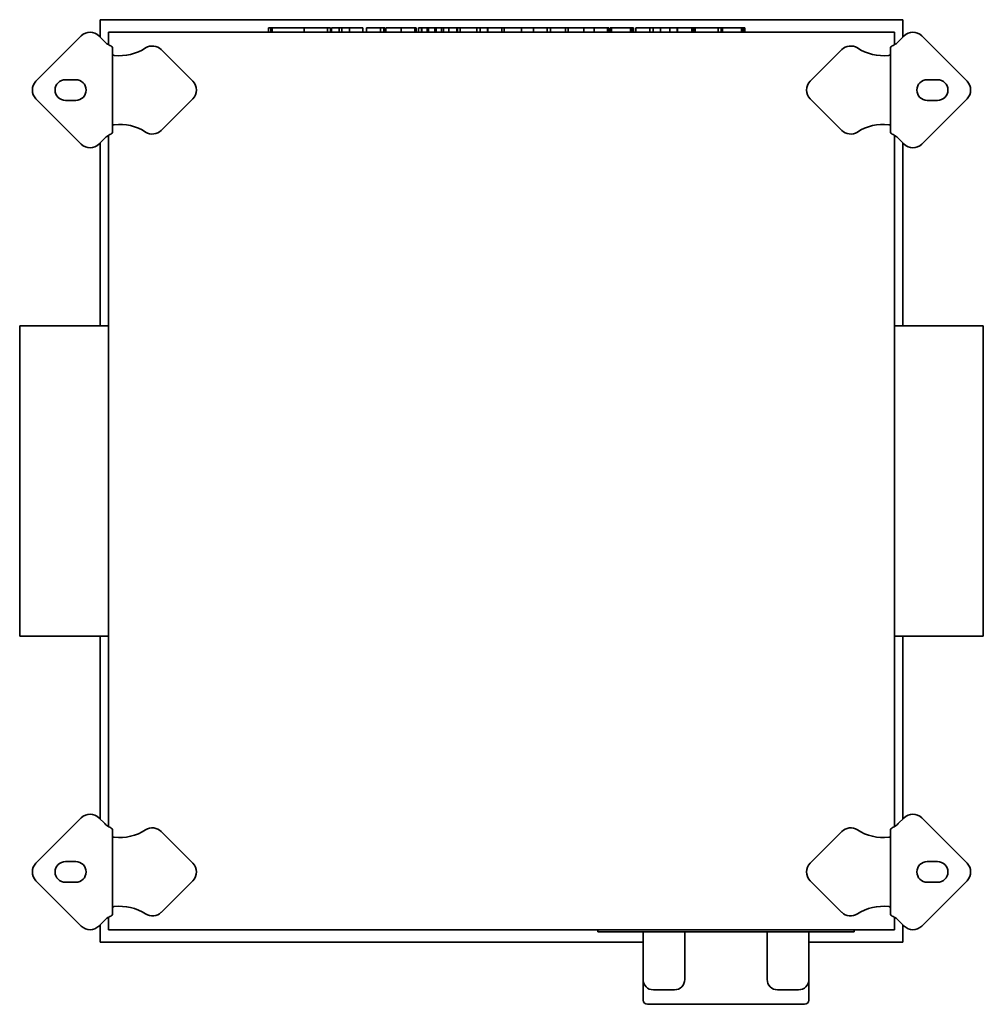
# Model space of a CAD drawing. Header units: millimetres. Extents: x 187 to 653, y 59 to 535.
import ezdxf

# ---------------------------------------------------------------- set-up
doc = ezdxf.new("R2010")
doc.units = ezdxf.units.MM
doc.header["$LTSCALE"] = 2
doc.layers.add('Krawędzie widoczne(ISO)', color=7, linetype='Continuous', lineweight=35, true_color=0x262659)

msp = doc.modelspace()

# ---------------------------------------------------------------- linework, layer by layer
at = {"layer": 'Krawędzie widoczne(ISO)'}
for p, q in [((614, 535), (226, 535)), ((226, 535), (226, 526.53)), ((614, 526.53), (614, 535)), ((610, 529), (230, 529)), ((230, 529), (230, 522.97)), ((307.43, 531), (308.56, 531)), ((307.43, 531), (307.43, 529)), ((308.56, 531), (309.21, 531)), ((308.56, 531), (308.56, 529)), ((309.21, 531), (324.13, 531)), ((309.21, 531), (309.21, 529)), ((324.13, 531), (324.66, 531)), ((324.66, 531), (329, 531)), ((324.66, 531), (324.66, 529)), ((329, 531), (335.87, 531)), ((335.87, 531), (336.67, 531)), ((335.87, 531), (335.87, 529)), ((336.67, 531), (337.29, 531)), ((337.29, 531), (337.29, 529)), ((337.78, 531), (341.55, 531)), ((337.78, 531), (337.78, 529)), ((341.55, 531), (342.83, 531)), ((341.55, 531), (341.55, 529)), ((342.83, 531), (346.52, 531)), ((342.83, 531), (342.83, 529)), ((346.52, 531), (348.48, 531)), ((346.52, 531), (346.52, 529)), ((348.48, 531), (353.05, 531)), ((353.05, 531), (353.05, 529)), ((354.77, 531), (356.88, 531)), ((354.77, 531), (354.77, 529)), ((356.88, 531), (361.52, 531)), ((361.52, 531), (363.09, 531)), ((361.52, 531), (361.52, 529)), ((363.09, 531), (363.59, 531)), ((363.09, 531), (363.09, 529)), ((363.59, 531), (363.59, 529)), ((364.08, 531), (366, 531)), ((364.08, 531), (364.08, 529)), ((366, 531), (369.93, 531)), ((369.93, 531), (371.57, 531)), ((371.57, 531), (373.54, 531)), ((371.57, 531), (371.57, 529)), ((373.54, 531), (378.07, 531)), ((378.07, 531), (378.71, 531)), ((378.07, 531), (378.07, 529)), ((378.71, 531), (378.71, 529)), ((379.92, 531), (381.31, 531)), ((379.92, 531), (379.92, 529)), ((381.31, 531), (381.52, 531)), ((381.31, 531), (381.31, 529)), ((381.52, 531), (381.52, 529)), ((381.52, 531), (384.03, 531)), ((384.03, 531), (384.03, 529)), ((384.03, 531), (384.67, 531)), ((384.67, 531), (384.67, 529)), ((384.67, 531), (387.81, 531)), ((387.81, 531), (387.81, 529)), ((387.81, 531), (388.43, 531)), ((388.43, 531), (391.02, 531)), ((388.43, 531), (388.43, 529)), ((391.02, 531), (392.02, 531)), ((391.02, 531), (391.02, 529)), ((392.02, 531), (392.02, 529)), ((392.02, 531), (394.51, 531)), ((394.51, 531), (398.38, 531)), ((394.51, 531), (394.51, 529)), ((398.38, 531), (398.71, 531)), ((398.38, 531), (398.38, 529)), ((398.71, 531), (399.13, 531)), ((398.71, 531), (398.71, 529)), ((399.13, 531), (400.01, 531)), ((400.01, 531), (404, 531)), ((400.01, 531), (400.01, 529)), ((404, 531), (406.96, 531)), ((406.96, 531), (408, 531)), ((408, 531), (409.72, 531)), ((408, 531), (408, 529)), ((409.72, 531), (410.02, 531)), ((409.72, 531), (409.72, 529)), ((410.02, 531), (411.54, 531)), ((411.54, 531), (412.5, 531)), ((412.5, 531), (413.19, 531)), ((413.19, 531), (413.47, 531)), ((413.19, 531), (413.19, 529)), ((413.47, 531), (413.47, 529)), ((413.47, 531), (420.23, 531)), ((420.23, 531), (421.34, 531)), ((420.23, 531), (420.23, 529)), ((421.34, 531), (426.24, 531)), ((421.34, 531), (421.34, 529)), ((426.24, 531), (428.24, 531)), ((428.24, 531), (429.63, 531)), ((429.63, 531), (431.31, 531)), ((429.63, 531), (429.63, 529)), ((431.31, 531), (435.24, 531)), ((435.24, 531), (435.41, 531)), ((435.41, 531), (442.02, 531)), ((435.41, 531), (435.41, 529)), ((442.02, 531), (443.66, 531)), ((442.02, 531), (442.02, 529)), ((443.66, 531), (446.91, 531)), ((443.66, 531), (443.66, 529)), ((446.91, 531), (449.93, 531)), ((449.93, 531), (451, 531)), ((451, 531), (451, 529)), ((451, 531), (452.15, 531)), ((452.15, 531), (453.02, 531)), ((452.15, 531), (452.15, 529)), ((453.02, 531), (456, 531)), ((456, 531), (458.98, 531)), ((458.98, 531), (459.85, 531)), ((459.85, 531), (463.14, 531)), ((459.85, 531), (459.85, 529)), ((463.14, 531), (464.77, 531)), ((464.77, 531), (464.77, 529)), ((464.77, 531), (466.75, 531)), ((466.75, 531), (471.27, 531)), ((471.27, 531), (471.91, 531)), ((471.27, 531), (471.27, 529)), ((471.91, 531), (471.91, 529)), ((472.58, 531), (473.12, 531)), ((472.58, 531), (472.58, 529)), ((473.12, 531), (474.15, 531)), ((473.12, 531), (473.12, 529)), ((474.15, 531), (475.39, 531)), ((475.39, 531), (477.5, 531)), ((477.5, 531), (482.3, 531)), ((482.3, 531), (482.65, 531)), ((482.3, 531), (482.3, 529)), ((482.65, 531), (483.19, 531)), ((482.65, 531), (482.65, 529)), ((483.19, 531), (483.84, 531)), ((483.19, 531), (483.19, 529)), ((483.84, 531), (483.84, 529)), ((484.93, 531), (484.93, 529)), ((484.93, 531), (487.04, 531)), ((487.04, 531), (491.68, 531)), ((491.68, 531), (493.25, 531)), ((491.68, 531), (491.68, 529)), ((493.25, 531), (493.28, 531)), ((493.25, 531), (493.25, 529)), ((493.28, 531), (496.89, 531)), ((493.28, 531), (493.28, 529)), ((496.89, 531), (501.45, 531)), ((496.89, 531), (496.89, 529)), ((501.45, 531), (501.75, 531)), ((501.45, 531), (501.45, 529)), ((501.75, 531), (503.27, 531)), ((503.27, 531), (504.23, 531)), ((504.23, 531), (504.92, 531)), ((504.92, 531), (504.92, 529)), ((505.13, 531), (507.24, 531)), ((505.13, 531), (505.13, 529)), ((507.24, 531), (511.99, 531)), ((511.99, 531), (512.58, 531)), ((511.99, 531), (511.99, 529)), ((512.58, 531), (512.58, 529)), ((512.58, 531), (513.53, 531)), ((513.53, 531), (513.53, 529)), ((513.59, 531), (513.59, 529)), ((513.59, 531), (517.94, 531)), ((517.94, 531), (524.8, 531)), ((524.8, 531), (524.8, 529)), ((524.8, 531), (525.6, 531)), ((525.6, 531), (526.22, 531)), ((526.22, 531), (526.22, 529)), ((526.32, 531), (526.86, 531)), ((526.32, 531), (526.32, 529)), ((526.86, 531), (527.89, 531)), ((526.86, 531), (526.86, 529)), ((527.89, 531), (529.13, 531)), ((529.13, 531), (531.24, 531)), ((531.24, 531), (536.04, 531)), ((536.04, 531), (536.39, 531)), ((536.04, 531), (536.04, 529)), ((536.39, 531), (536.93, 531)), ((536.39, 531), (536.39, 529)), ((536.93, 531), (537.58, 531)), ((536.93, 531), (536.93, 529)), ((537.58, 531), (537.58, 529)), ((610, 522.97), (610, 529)), ((194.96, 505.24), (216.88, 527.16)), ((225.37, 527.16), (228.2, 524.33)), ((611.8, 524.33), (614.63, 527.16)), ((623.12, 527.16), (645.04, 505.24)), ((232, 521.37), (232, 480.63)), ((255.48, 520.54), (270.78, 505.24)), ((569.22, 505.24), (584.52, 520.54)), ((608, 480.63), (608, 521.37)), ((209.21, 506), (214.21, 506)), ((625.79, 506), (630.79, 506)), ((216.88, 474.84), (194.96, 496.76)), ((214.21, 496), (209.21, 496)), ((270.78, 496.76), (255.48, 481.46)), ((584.52, 481.46), (569.22, 496.76)), ((645.04, 496.76), (623.12, 474.84)), ((630.79, 496), (625.79, 496)), ((228.2, 477.67), (225.37, 474.84)), ((230, 479.03), (230, 144.97)), ((610, 144.97), (610, 479.03)), ((614.63, 474.84), (611.8, 477.67)), ((226, 475.47), (226, 387)), ((614, 387), (614, 475.47)), ((187.1, 387), (187.1, 237)), ((187.1, 387), (230, 387)), ((610, 387), (652.9, 387)), ((652.9, 237), (652.9, 387)), ((187.1, 237), (230, 237)), ((226, 237), (226, 148.53)), ((610, 237), (652.9, 237)), ((614, 148.53), (614, 237)), ((194.96, 127.24), (216.88, 149.16)), ((225.37, 149.16), (228.2, 146.33)), ((611.8, 146.33), (614.63, 149.16)), ((623.12, 149.16), (645.04, 127.24)), ((232, 143.37), (232, 102.63)), ((608, 102.63), (608, 143.37)), ((255.48, 142.54), (270.78, 127.24)), ((569.22, 127.24), (584.52, 142.54)), ((209.21, 128), (214.21, 128)), ((625.79, 128), (630.79, 128)), ((216.88, 96.84), (194.96, 118.76)), ((214.21, 118), (209.21, 118)), ((270.78, 118.76), (255.48, 103.46)), ((584.52, 103.46), (569.22, 118.76)), ((645.04, 118.76), (623.12, 96.84)), ((630.79, 118), (625.79, 118)), ((230, 101.03), (230, 95)), ((610, 95), (610, 101.03)), ((228.2, 99.67), (225.37, 96.84)), ((226, 97.47), (226, 89)), ((614.63, 96.84), (611.8, 99.67)), ((614, 89), (614, 97.47)), ((230, 95), (610, 95)), ((466.5, 95), (466.5, 94)), ((470.5, 94), (466.5, 94)), ((470.5, 94), (586.5, 94)), ((488.4, 94), (488.4, 71)), ((508.6, 94), (508.6, 71)), ((548.4, 94), (548.4, 71)), ((568.6, 94), (568.6, 71)), ((590.5, 94), (586.5, 94)), ((590.5, 94), (590.5, 95)), ((226, 89), (488.4, 89)), ((568.6, 89), (614, 89)), ((488.5, 70.01), (488.5, 61)), ((568.5, 70.01), (568.5, 61)), ((503.6, 66), (493.4, 66)), ((563.6, 66), (553.4, 66)), ((566.5, 59), (490.5, 59))]:
    msp.add_line(p, q, dxfattribs=at)
for centre, radius, start, end in [((221.13, 522.92), 6, 45, 135), ((618.87, 522.92), 6, 45, 135), ((244.46, 540.6), 23, 225, 228.4323), ((595.54, 540.6), 23, 311.5677, 315), ((235.42, 540.6), 23, 263.4549, 303.0595), ((251.24, 516.29), 6, 45, 123.0595), ((588.76, 516.29), 6, 56.9405, 135), ((604.58, 540.6), 23, 236.9405, 276.5451), ((199.21, 501), 6, 135, 225), ((209.21, 501), 5, 90, 270), ((214.21, 501), 5, 270, 90), ((266.53, 501), 6, 315, 45), ((573.47, 501), 6, 135, 225), ((625.79, 501), 5, 90, 270), ((630.79, 501), 5, 270, 90), ((640.79, 501), 6, 315, 45), ((235.42, 461.4), 23, 56.9405, 96.5451), ((251.24, 485.71), 6, 236.9405, 315), ((588.76, 485.71), 6, 225, 303.0595), ((604.58, 461.4), 23, 83.4549, 123.0595), ((244.46, 461.4), 23, 131.5677, 135), ((595.54, 461.4), 23, 45, 48.4323), ((221.13, 479.08), 6, 225, 315), ((618.87, 479.08), 6, 225, 315), ((221.13, 144.92), 6, 45, 135), ((618.87, 144.92), 6, 45, 135), ((244.46, 162.6), 23, 225, 228.4323), ((235.42, 162.6), 23, 263.4549, 303.0595), ((251.24, 138.29), 6, 45, 123.0595), ((588.76, 138.29), 6, 56.9405, 135), ((604.58, 162.6), 23, 236.9405, 276.5451), ((595.54, 162.6), 23, 311.5677, 315), ((199.21, 123), 6, 135, 225), ((209.21, 123), 5, 90, 270), ((214.21, 123), 5, 270, 90), ((266.53, 123), 6, 315, 45), ((573.47, 123), 6, 135, 225), ((625.79, 123), 5, 90, 270), ((630.79, 123), 5, 270, 90), ((640.79, 123), 6, 315, 45), ((235.42, 83.4), 23, 56.9405, 96.5451), ((604.58, 83.4), 23, 83.4549, 123.0595), ((244.46, 83.4), 23, 131.5677, 135), ((251.24, 107.71), 6, 236.9405, 315), ((588.76, 107.71), 6, 225, 303.0595), ((595.54, 83.4), 23, 45, 48.4323), ((221.13, 101.08), 6, 225, 315), ((618.87, 101.08), 6, 225, 315), ((493.4, 71), 5, 180, 270), ((503.6, 71), 5, 270, 0), ((553.4, 71), 5, 180, 270), ((563.6, 71), 5, 270, 0), ((490.5, 61), 2, 180, 270), ((566.5, 61), 2, 270, 0)]:
    msp.add_arc(centre, radius, start, end, dxfattribs=at)
for points, knots in [([(232, 521.37), (232, 521.52), (231.92, 521.67), (231.64, 521.99), (231.42, 522.15), (230.9, 522.48), (230.59, 522.66), (230.09, 522.93), (229.91, 523.02), (229.56, 523.2), (229.38, 523.29), (229.2, 523.39)], [0, 0, 0, 0, 0.1211213, 0.1211213, 0.2427051, 0.2427051, 0.3638749, 0.3638749, 0.4245444, 0.4245444, 0.4853945, 0.4853945, 0.4853945, 0.4853945]), ([(610.8, 523.39), (610.44, 523.2), (610.08, 523.02), (609.41, 522.66), (609.1, 522.49), (608.58, 522.15), (608.37, 521.99), (608.08, 521.67), (608, 521.52), (608, 521.37)], [0, 0, 0, 0, 0.1219861, 0.1219861, 0.243369, 0.243369, 0.3653617, 0.3653617, 0.48689, 0.48689, 0.48689, 0.48689]), ([(232.8, 517.75), (232.79, 517.75), (232.77, 517.75), (232.76, 517.76), (232.74, 517.76), (232.73, 517.77), (232.71, 517.77), (232.7, 517.77), (232.68, 517.78), (232.67, 517.78), (232.66, 517.79), (232.64, 517.79), (232.63, 517.79), (232.61, 517.8), (232.6, 517.8), (232.58, 517.81), (232.57, 517.81), (232.56, 517.81), (232.54, 517.82), (232.53, 517.82), (232.52, 517.83), (232.5, 517.83), (232.5, 517.83), (232.49, 517.83), (232.49, 517.83), (232.48, 517.84), (232.47, 517.84), (232.46, 517.84), (232.45, 517.85), (232.44, 517.85), (232.42, 517.86), (232.41, 517.86), (232.4, 517.87), (232.39, 517.87), (232.37, 517.88), (232.36, 517.88), (232.35, 517.89), (232.34, 517.89), (232.32, 517.9), (232.31, 517.9), (232.3, 517.91), (232.29, 517.91), (232.28, 517.92), (232.27, 517.92), (232.26, 517.93), (232.25, 517.93), (232.24, 517.93), (232.23, 517.94), (232.23, 517.94), (232.22, 517.94), (232.22, 517.95), (232.22, 517.95), (232.21, 517.95), (232.2, 517.96), (232.19, 517.96), (232.18, 517.97), (232.17, 517.97), (232.16, 517.98), (232.15, 517.99), (232.14, 517.99), (232.14, 518), (232.13, 518), (232.12, 518.01), (232.11, 518.01), (232.11, 518.02), (232.1, 518.03), (232.09, 518.03), (232.09, 518.04), (232.08, 518.04), (232.07, 518.05), (232.07, 518.06), (232.06, 518.06), (232.06, 518.07), (232.05, 518.07), (232.05, 518.08), (232.04, 518.09), (232.04, 518.09), (232.03, 518.1), (232.03, 518.11), (232.02, 518.11), (232.02, 518.12), (232.02, 518.13), (232.02, 518.13), (232.01, 518.14), (232.01, 518.15), (232.01, 518.15), (232.01, 518.16), (232, 518.17), (232, 518.17), (232, 518.18), (232, 518.19), (232, 518.19), (232, 518.2), (232, 518.21)], [0, 0, 0, 0, 0.0045101, 0.0045101, 0.0045101, 0.0090347, 0.0090347, 0.0090347, 0.0135712, 0.0135712, 0.0135712, 0.0181164, 0.0181164, 0.0181164, 0.0226675, 0.0226675, 0.0226675, 0.0272215, 0.0272215, 0.0272215, 0.0317752, 0.0317752, 0.0317752, 0.0329356, 0.0329356, 0.0329356, 0.0363326, 0.0363326, 0.0363326, 0.0409077, 0.0409077, 0.0409077, 0.0454982, 0.0454982, 0.0454982, 0.0501006, 0.0501006, 0.0501006, 0.0547115, 0.0547115, 0.0547115, 0.0593273, 0.0593273, 0.0593273, 0.0639446, 0.0639446, 0.0639446, 0.0669649, 0.0669649, 0.0669649, 0.0685613, 0.0685613, 0.0685613, 0.0731932, 0.0731932, 0.0731932, 0.0778428, 0.0778428, 0.0778428, 0.0825066, 0.0825066, 0.0825066, 0.0871814, 0.0871814, 0.0871814, 0.0918634, 0.0918634, 0.0918634, 0.0965493, 0.0965493, 0.0965493, 0.100365, 0.100365, 0.100365, 0.105938, 0.105938, 0.105938, 0.1106614, 0.1106614, 0.1106614, 0.115401, 0.115401, 0.115401, 0.1201519, 0.1201519, 0.1201519, 0.1249091, 0.1249091, 0.1249091, 0.1296672, 0.1296672, 0.1296672, 0.1344212, 0.1344212, 0.1344212, 0.1344212]), ([(608, 518.21), (608, 518.2), (608, 518.19), (608, 518.19), (608, 518.18), (608, 518.17), (608, 518.17), (607.99, 518.16), (607.99, 518.15), (607.99, 518.15), (607.99, 518.14), (607.98, 518.13), (607.98, 518.13), (607.98, 518.12), (607.98, 518.11), (607.97, 518.11), (607.97, 518.1), (607.96, 518.09), (607.96, 518.09), (607.95, 518.08), (607.95, 518.07), (607.94, 518.07), (607.94, 518.06), (607.93, 518.06), (607.93, 518.05), (607.92, 518.04), (607.91, 518.04), (607.91, 518.03), (607.9, 518.03), (607.89, 518.02), (607.89, 518.01), (607.88, 518.01), (607.87, 518), (607.86, 518), (607.86, 517.99), (607.85, 517.99), (607.84, 517.98), (607.83, 517.97), (607.82, 517.97), (607.81, 517.96), (607.8, 517.96), (607.79, 517.95), (607.78, 517.95), (607.77, 517.94), (607.76, 517.94), (607.75, 517.93), (607.74, 517.93), (607.74, 517.92), (607.73, 517.92), (607.73, 517.92), (607.72, 517.92), (607.72, 517.92), (607.71, 517.91), (607.7, 517.91), (607.69, 517.9), (607.68, 517.9), (607.66, 517.89), (607.65, 517.89), (607.64, 517.88), (607.63, 517.88), (607.61, 517.87), (607.6, 517.87), (607.59, 517.86), (607.58, 517.86), (607.56, 517.85), (607.55, 517.85), (607.54, 517.84), (607.52, 517.84), (607.51, 517.84), (607.5, 517.83), (607.49, 517.83), (607.49, 517.83), (607.48, 517.83), (607.47, 517.82), (607.47, 517.82), (607.46, 517.82), (607.44, 517.81), (607.43, 517.81), (607.42, 517.81), (607.4, 517.8), (607.39, 517.8), (607.37, 517.79), (607.36, 517.79), (607.34, 517.79), (607.33, 517.78), (607.32, 517.78), (607.3, 517.77), (607.29, 517.77), (607.27, 517.77), (607.26, 517.76), (607.24, 517.76), (607.23, 517.75), (607.21, 517.75), (607.2, 517.75)], [0, 0, 0, 0, 0.0047728, 0.0047728, 0.0047728, 0.0095512, 0.0095512, 0.0095512, 0.0143301, 0.0143301, 0.0143301, 0.0191047, 0.0191047, 0.0191047, 0.0238701, 0.0238701, 0.0238701, 0.0286216, 0.0286216, 0.0286216, 0.0333544, 0.0333544, 0.0333544, 0.0382298, 0.0382298, 0.0382298, 0.0427614, 0.0427614, 0.0427614, 0.0474593, 0.0474593, 0.0474593, 0.0521542, 0.0521542, 0.0521542, 0.0568425, 0.0568425, 0.0568425, 0.0615206, 0.0615206, 0.0615206, 0.0661851, 0.0661851, 0.0661851, 0.0708326, 0.0708326, 0.0708326, 0.0744107, 0.0744107, 0.0744107, 0.0754605, 0.0754605, 0.0754605, 0.080083, 0.080083, 0.080083, 0.0847043, 0.0847043, 0.0847043, 0.0893209, 0.0893209, 0.0893209, 0.0939292, 0.0939292, 0.0939292, 0.0985257, 0.0985257, 0.0985257, 0.1031072, 0.1031072, 0.1031072, 0.1049061, 0.1049061, 0.1049061, 0.1076745, 0.1076745, 0.1076745, 0.112241, 0.112241, 0.112241, 0.1168056, 0.1168056, 0.1168056, 0.1213652, 0.1213652, 0.1213652, 0.125917, 0.125917, 0.125917, 0.1304582, 0.1304582, 0.1304582, 0.1349859, 0.1349859, 0.1349859, 0.1349859]), ([(232, 483.79), (232, 483.8), (232, 483.81), (232, 483.81), (232, 483.82), (232, 483.83), (232, 483.83), (232.01, 483.84), (232.01, 483.85), (232.01, 483.85), (232.01, 483.86), (232.02, 483.87), (232.02, 483.87), (232.02, 483.88), (232.02, 483.89), (232.03, 483.89), (232.03, 483.9), (232.04, 483.91), (232.04, 483.91), (232.05, 483.92), (232.05, 483.93), (232.06, 483.93), (232.06, 483.94), (232.07, 483.94), (232.07, 483.95), (232.08, 483.96), (232.09, 483.96), (232.09, 483.97), (232.1, 483.97), (232.11, 483.98), (232.11, 483.99), (232.12, 483.99), (232.13, 484), (232.14, 484), (232.14, 484.01), (232.15, 484.01), (232.16, 484.02), (232.17, 484.03), (232.18, 484.03), (232.19, 484.04), (232.2, 484.04), (232.21, 484.05), (232.22, 484.05), (232.23, 484.06), (232.24, 484.06), (232.25, 484.07), (232.26, 484.07), (232.26, 484.08), (232.27, 484.08), (232.27, 484.08), (232.28, 484.08), (232.28, 484.08), (232.29, 484.09), (232.3, 484.09), (232.31, 484.1), (232.32, 484.1), (232.34, 484.11), (232.35, 484.11), (232.36, 484.12), (232.37, 484.12), (232.39, 484.13), (232.4, 484.13), (232.41, 484.14), (232.42, 484.14), (232.44, 484.15), (232.45, 484.15), (232.46, 484.16), (232.48, 484.16), (232.49, 484.16), (232.5, 484.17), (232.51, 484.17), (232.51, 484.17), (232.52, 484.17), (232.53, 484.18), (232.53, 484.18), (232.54, 484.18), (232.56, 484.19), (232.57, 484.19), (232.58, 484.19), (232.6, 484.2), (232.61, 484.2), (232.63, 484.21), (232.64, 484.21), (232.66, 484.21), (232.67, 484.22), (232.68, 484.22), (232.7, 484.23), (232.71, 484.23), (232.73, 484.23), (232.74, 484.24), (232.76, 484.24), (232.77, 484.25), (232.79, 484.25), (232.8, 484.25)], [0, 0, 0, 0, 0.0047728, 0.0047728, 0.0047728, 0.0095512, 0.0095512, 0.0095512, 0.0143301, 0.0143301, 0.0143301, 0.0191047, 0.0191047, 0.0191047, 0.0238701, 0.0238701, 0.0238701, 0.0286216, 0.0286216, 0.0286216, 0.0333544, 0.0333544, 0.0333544, 0.0382298, 0.0382298, 0.0382298, 0.0427614, 0.0427614, 0.0427614, 0.0474593, 0.0474593, 0.0474593, 0.0521542, 0.0521542, 0.0521542, 0.0568425, 0.0568425, 0.0568425, 0.0615206, 0.0615206, 0.0615206, 0.0661851, 0.0661851, 0.0661851, 0.0708326, 0.0708326, 0.0708326, 0.0744107, 0.0744107, 0.0744107, 0.0754605, 0.0754605, 0.0754605, 0.080083, 0.080083, 0.080083, 0.0847043, 0.0847043, 0.0847043, 0.0893209, 0.0893209, 0.0893209, 0.0939292, 0.0939292, 0.0939292, 0.0985257, 0.0985257, 0.0985257, 0.1031072, 0.1031072, 0.1031072, 0.1049061, 0.1049061, 0.1049061, 0.1076745, 0.1076745, 0.1076745, 0.112241, 0.112241, 0.112241, 0.1168056, 0.1168056, 0.1168056, 0.1213652, 0.1213652, 0.1213652, 0.125917, 0.125917, 0.125917, 0.1304582, 0.1304582, 0.1304582, 0.1349859, 0.1349859, 0.1349859, 0.1349859]), ([(607.2, 484.25), (607.21, 484.25), (607.23, 484.25), (607.24, 484.24), (607.26, 484.24), (607.27, 484.23), (607.29, 484.23), (607.3, 484.23), (607.32, 484.22), (607.33, 484.22), (607.34, 484.21), (607.36, 484.21), (607.37, 484.21), (607.39, 484.2), (607.4, 484.2), (607.42, 484.19), (607.43, 484.19), (607.44, 484.19), (607.46, 484.18), (607.47, 484.18), (607.48, 484.17), (607.5, 484.17), (607.5, 484.17), (607.51, 484.17), (607.51, 484.17), (607.52, 484.16), (607.53, 484.16), (607.54, 484.16), (607.55, 484.15), (607.56, 484.15), (607.58, 484.14), (607.59, 484.14), (607.6, 484.13), (607.61, 484.13), (607.63, 484.12), (607.64, 484.12), (607.65, 484.11), (607.66, 484.11), (607.68, 484.1), (607.69, 484.1), (607.7, 484.09), (607.71, 484.09), (607.72, 484.08), (607.73, 484.08), (607.74, 484.07), (607.75, 484.07), (607.76, 484.07), (607.77, 484.06), (607.77, 484.06), (607.78, 484.06), (607.78, 484.05), (607.78, 484.05), (607.79, 484.05), (607.8, 484.04), (607.81, 484.04), (607.82, 484.03), (607.83, 484.03), (607.84, 484.02), (607.85, 484.01), (607.86, 484.01), (607.86, 484), (607.87, 484), (607.88, 483.99), (607.89, 483.99), (607.89, 483.98), (607.9, 483.97), (607.91, 483.97), (607.91, 483.96), (607.92, 483.96), (607.93, 483.95), (607.93, 483.94), (607.94, 483.94), (607.94, 483.93), (607.95, 483.93), (607.95, 483.92), (607.96, 483.91), (607.96, 483.91), (607.97, 483.9), (607.97, 483.89), (607.98, 483.89), (607.98, 483.88), (607.98, 483.87), (607.98, 483.87), (607.99, 483.86), (607.99, 483.85), (607.99, 483.85), (607.99, 483.84), (608, 483.83), (608, 483.83), (608, 483.82), (608, 483.81), (608, 483.81), (608, 483.8), (608, 483.79)], [0, 0, 0, 0, 0.0045101, 0.0045101, 0.0045101, 0.0090347, 0.0090347, 0.0090347, 0.0135712, 0.0135712, 0.0135712, 0.0181164, 0.0181164, 0.0181164, 0.0226675, 0.0226675, 0.0226675, 0.0272215, 0.0272215, 0.0272215, 0.0317752, 0.0317752, 0.0317752, 0.0329356, 0.0329356, 0.0329356, 0.0363326, 0.0363326, 0.0363326, 0.0409077, 0.0409077, 0.0409077, 0.0454982, 0.0454982, 0.0454982, 0.0501006, 0.0501006, 0.0501006, 0.0547115, 0.0547115, 0.0547115, 0.0593273, 0.0593273, 0.0593273, 0.0639446, 0.0639446, 0.0639446, 0.0669649, 0.0669649, 0.0669649, 0.0685613, 0.0685613, 0.0685613, 0.0731932, 0.0731932, 0.0731932, 0.0778428, 0.0778428, 0.0778428, 0.0825066, 0.0825066, 0.0825066, 0.0871814, 0.0871814, 0.0871814, 0.0918634, 0.0918634, 0.0918634, 0.0965493, 0.0965493, 0.0965493, 0.100365, 0.100365, 0.100365, 0.105938, 0.105938, 0.105938, 0.1106614, 0.1106614, 0.1106614, 0.115401, 0.115401, 0.115401, 0.1201519, 0.1201519, 0.1201519, 0.1249091, 0.1249091, 0.1249091, 0.1296672, 0.1296672, 0.1296672, 0.1344212, 0.1344212, 0.1344212, 0.1344212]), ([(229.2, 478.61), (229.56, 478.8), (229.92, 478.98), (230.59, 479.34), (230.9, 479.51), (231.42, 479.85), (231.63, 480.01), (231.92, 480.33), (232, 480.48), (232, 480.63)], [0, 0, 0, 0, 0.1219861, 0.1219861, 0.243369, 0.243369, 0.3653617, 0.3653617, 0.48689, 0.48689, 0.48689, 0.48689]), ([(608, 480.63), (608, 480.48), (608.08, 480.33), (608.36, 480.01), (608.58, 479.85), (609.1, 479.52), (609.41, 479.34), (609.91, 479.07), (610.09, 478.98), (610.44, 478.8), (610.62, 478.71), (610.8, 478.61)], [0, 0, 0, 0, 0.1211213, 0.1211213, 0.2427051, 0.2427051, 0.3638749, 0.3638749, 0.4245444, 0.4245444, 0.4853945, 0.4853945, 0.4853945, 0.4853945]), ([(232, 143.37), (232, 143.52), (231.92, 143.67), (231.64, 143.99), (231.42, 144.15), (230.9, 144.48), (230.59, 144.66), (230.09, 144.93), (229.91, 145.02), (229.56, 145.2), (229.38, 145.29), (229.2, 145.39)], [0, 0, 0, 0, 0.1211213, 0.1211213, 0.2427051, 0.2427051, 0.3638749, 0.3638749, 0.4245444, 0.4245444, 0.4853945, 0.4853945, 0.4853945, 0.4853945]), ([(610.8, 145.39), (610.44, 145.2), (610.08, 145.02), (609.41, 144.66), (609.1, 144.49), (608.58, 144.15), (608.37, 143.99), (608.08, 143.67), (608, 143.52), (608, 143.37)], [0, 0, 0, 0, 0.1219861, 0.1219861, 0.243369, 0.243369, 0.3653617, 0.3653617, 0.48689, 0.48689, 0.48689, 0.48689]), ([(232.8, 139.75), (232.79, 139.75), (232.77, 139.75), (232.76, 139.76), (232.74, 139.76), (232.73, 139.77), (232.71, 139.77), (232.7, 139.77), (232.68, 139.78), (232.67, 139.78), (232.66, 139.79), (232.64, 139.79), (232.63, 139.79), (232.61, 139.8), (232.6, 139.8), (232.58, 139.81), (232.57, 139.81), (232.56, 139.81), (232.54, 139.82), (232.53, 139.82), (232.52, 139.83), (232.5, 139.83), (232.5, 139.83), (232.49, 139.83), (232.49, 139.83), (232.48, 139.84), (232.47, 139.84), (232.46, 139.84), (232.45, 139.85), (232.44, 139.85), (232.42, 139.86), (232.41, 139.86), (232.4, 139.87), (232.39, 139.87), (232.37, 139.88), (232.36, 139.88), (232.35, 139.89), (232.34, 139.89), (232.32, 139.9), (232.31, 139.9), (232.3, 139.91), (232.29, 139.91), (232.28, 139.92), (232.27, 139.92), (232.26, 139.93), (232.25, 139.93), (232.24, 139.93), (232.23, 139.94), (232.23, 139.94), (232.22, 139.94), (232.22, 139.95), (232.22, 139.95), (232.21, 139.95), (232.2, 139.96), (232.19, 139.96), (232.18, 139.97), (232.17, 139.97), (232.16, 139.98), (232.15, 139.99), (232.14, 139.99), (232.14, 140), (232.13, 140), (232.12, 140.01), (232.11, 140.01), (232.11, 140.02), (232.1, 140.03), (232.09, 140.03), (232.09, 140.04), (232.08, 140.04), (232.07, 140.05), (232.07, 140.06), (232.06, 140.06), (232.06, 140.07), (232.05, 140.07), (232.05, 140.08), (232.04, 140.09), (232.04, 140.09), (232.03, 140.1), (232.03, 140.11), (232.02, 140.11), (232.02, 140.12), (232.02, 140.13), (232.02, 140.13), (232.01, 140.14), (232.01, 140.15), (232.01, 140.15), (232.01, 140.16), (232, 140.17), (232, 140.17), (232, 140.18), (232, 140.19), (232, 140.19), (232, 140.2), (232, 140.21)], [0, 0, 0, 0, 0.0045101, 0.0045101, 0.0045101, 0.0090347, 0.0090347, 0.0090347, 0.0135712, 0.0135712, 0.0135712, 0.0181164, 0.0181164, 0.0181164, 0.0226675, 0.0226675, 0.0226675, 0.0272215, 0.0272215, 0.0272215, 0.0317752, 0.0317752, 0.0317752, 0.0329356, 0.0329356, 0.0329356, 0.0363326, 0.0363326, 0.0363326, 0.0409077, 0.0409077, 0.0409077, 0.0454982, 0.0454982, 0.0454982, 0.0501006, 0.0501006, 0.0501006, 0.0547115, 0.0547115, 0.0547115, 0.0593273, 0.0593273, 0.0593273, 0.0639446, 0.0639446, 0.0639446, 0.0669649, 0.0669649, 0.0669649, 0.0685613, 0.0685613, 0.0685613, 0.0731932, 0.0731932, 0.0731932, 0.0778428, 0.0778428, 0.0778428, 0.0825066, 0.0825066, 0.0825066, 0.0871814, 0.0871814, 0.0871814, 0.0918634, 0.0918634, 0.0918634, 0.0965493, 0.0965493, 0.0965493, 0.100365, 0.100365, 0.100365, 0.105938, 0.105938, 0.105938, 0.1106614, 0.1106614, 0.1106614, 0.115401, 0.115401, 0.115401, 0.1201519, 0.1201519, 0.1201519, 0.1249091, 0.1249091, 0.1249091, 0.1296672, 0.1296672, 0.1296672, 0.1344212, 0.1344212, 0.1344212, 0.1344212]), ([(608, 140.21), (608, 140.2), (608, 140.19), (608, 140.19), (608, 140.18), (608, 140.17), (608, 140.17), (607.99, 140.16), (607.99, 140.15), (607.99, 140.15), (607.99, 140.14), (607.98, 140.13), (607.98, 140.13), (607.98, 140.12), (607.98, 140.11), (607.97, 140.11), (607.97, 140.1), (607.96, 140.09), (607.96, 140.09), (607.95, 140.08), (607.95, 140.07), (607.94, 140.07), (607.94, 140.06), (607.93, 140.06), (607.93, 140.05), (607.92, 140.04), (607.91, 140.04), (607.91, 140.03), (607.9, 140.03), (607.89, 140.02), (607.89, 140.01), (607.88, 140.01), (607.87, 140), (607.86, 140), (607.86, 139.99), (607.85, 139.99), (607.84, 139.98), (607.83, 139.97), (607.82, 139.97), (607.81, 139.96), (607.8, 139.96), (607.79, 139.95), (607.78, 139.95), (607.77, 139.94), (607.76, 139.94), (607.75, 139.93), (607.74, 139.93), (607.74, 139.92), (607.73, 139.92), (607.73, 139.92), (607.72, 139.92), (607.72, 139.92), (607.71, 139.91), (607.7, 139.91), (607.69, 139.9), (607.68, 139.9), (607.66, 139.89), (607.65, 139.89), (607.64, 139.88), (607.63, 139.88), (607.61, 139.87), (607.6, 139.87), (607.59, 139.86), (607.58, 139.86), (607.56, 139.85), (607.55, 139.85), (607.54, 139.84), (607.52, 139.84), (607.51, 139.84), (607.5, 139.83), (607.49, 139.83), (607.49, 139.83), (607.48, 139.83), (607.47, 139.82), (607.47, 139.82), (607.46, 139.82), (607.44, 139.81), (607.43, 139.81), (607.42, 139.81), (607.4, 139.8), (607.39, 139.8), (607.37, 139.79), (607.36, 139.79), (607.34, 139.79), (607.33, 139.78), (607.32, 139.78), (607.3, 139.77), (607.29, 139.77), (607.27, 139.77), (607.26, 139.76), (607.24, 139.76), (607.23, 139.75), (607.21, 139.75), (607.2, 139.75)], [0, 0, 0, 0, 0.0047728, 0.0047728, 0.0047728, 0.0095512, 0.0095512, 0.0095512, 0.0143301, 0.0143301, 0.0143301, 0.0191047, 0.0191047, 0.0191047, 0.0238701, 0.0238701, 0.0238701, 0.0286216, 0.0286216, 0.0286216, 0.0333544, 0.0333544, 0.0333544, 0.0382298, 0.0382298, 0.0382298, 0.0427614, 0.0427614, 0.0427614, 0.0474593, 0.0474593, 0.0474593, 0.0521542, 0.0521542, 0.0521542, 0.0568425, 0.0568425, 0.0568425, 0.0615206, 0.0615206, 0.0615206, 0.0661851, 0.0661851, 0.0661851, 0.0708326, 0.0708326, 0.0708326, 0.0744107, 0.0744107, 0.0744107, 0.0754605, 0.0754605, 0.0754605, 0.080083, 0.080083, 0.080083, 0.0847043, 0.0847043, 0.0847043, 0.0893209, 0.0893209, 0.0893209, 0.0939292, 0.0939292, 0.0939292, 0.0985257, 0.0985257, 0.0985257, 0.1031072, 0.1031072, 0.1031072, 0.1049061, 0.1049061, 0.1049061, 0.1076745, 0.1076745, 0.1076745, 0.112241, 0.112241, 0.112241, 0.1168056, 0.1168056, 0.1168056, 0.1213652, 0.1213652, 0.1213652, 0.125917, 0.125917, 0.125917, 0.1304582, 0.1304582, 0.1304582, 0.1349859, 0.1349859, 0.1349859, 0.1349859]), ([(232, 105.79), (232, 105.8), (232, 105.81), (232, 105.81), (232, 105.82), (232, 105.83), (232, 105.83), (232.01, 105.84), (232.01, 105.85), (232.01, 105.85), (232.01, 105.86), (232.02, 105.87), (232.02, 105.87), (232.02, 105.88), (232.02, 105.89), (232.03, 105.89), (232.03, 105.9), (232.04, 105.91), (232.04, 105.91), (232.05, 105.92), (232.05, 105.93), (232.06, 105.93), (232.06, 105.94), (232.07, 105.94), (232.07, 105.95), (232.08, 105.96), (232.09, 105.96), (232.09, 105.97), (232.1, 105.97), (232.11, 105.98), (232.11, 105.99), (232.12, 105.99), (232.13, 106), (232.14, 106), (232.14, 106.01), (232.15, 106.01), (232.16, 106.02), (232.17, 106.03), (232.18, 106.03), (232.19, 106.04), (232.2, 106.04), (232.21, 106.05), (232.22, 106.05), (232.23, 106.06), (232.24, 106.06), (232.25, 106.07), (232.26, 106.07), (232.26, 106.08), (232.27, 106.08), (232.27, 106.08), (232.28, 106.08), (232.28, 106.08), (232.29, 106.09), (232.3, 106.09), (232.31, 106.1), (232.32, 106.1), (232.34, 106.11), (232.35, 106.11), (232.36, 106.12), (232.37, 106.12), (232.39, 106.13), (232.4, 106.13), (232.41, 106.14), (232.42, 106.14), (232.44, 106.15), (232.45, 106.15), (232.46, 106.16), (232.48, 106.16), (232.49, 106.16), (232.5, 106.17), (232.51, 106.17), (232.51, 106.17), (232.52, 106.17), (232.53, 106.18), (232.53, 106.18), (232.54, 106.18), (232.56, 106.19), (232.57, 106.19), (232.58, 106.19), (232.6, 106.2), (232.61, 106.2), (232.63, 106.21), (232.64, 106.21), (232.66, 106.21), (232.67, 106.22), (232.68, 106.22), (232.7, 106.23), (232.71, 106.23), (232.73, 106.23), (232.74, 106.24), (232.76, 106.24), (232.77, 106.25), (232.79, 106.25), (232.8, 106.25)], [0, 0, 0, 0, 0.0047728, 0.0047728, 0.0047728, 0.0095512, 0.0095512, 0.0095512, 0.0143301, 0.0143301, 0.0143301, 0.0191047, 0.0191047, 0.0191047, 0.0238701, 0.0238701, 0.0238701, 0.0286216, 0.0286216, 0.0286216, 0.0333544, 0.0333544, 0.0333544, 0.0382298, 0.0382298, 0.0382298, 0.0427614, 0.0427614, 0.0427614, 0.0474593, 0.0474593, 0.0474593, 0.0521542, 0.0521542, 0.0521542, 0.0568425, 0.0568425, 0.0568425, 0.0615206, 0.0615206, 0.0615206, 0.0661851, 0.0661851, 0.0661851, 0.0708326, 0.0708326, 0.0708326, 0.0744107, 0.0744107, 0.0744107, 0.0754605, 0.0754605, 0.0754605, 0.080083, 0.080083, 0.080083, 0.0847043, 0.0847043, 0.0847043, 0.0893209, 0.0893209, 0.0893209, 0.0939292, 0.0939292, 0.0939292, 0.0985257, 0.0985257, 0.0985257, 0.1031072, 0.1031072, 0.1031072, 0.1049061, 0.1049061, 0.1049061, 0.1076745, 0.1076745, 0.1076745, 0.112241, 0.112241, 0.112241, 0.1168056, 0.1168056, 0.1168056, 0.1213652, 0.1213652, 0.1213652, 0.125917, 0.125917, 0.125917, 0.1304582, 0.1304582, 0.1304582, 0.1349859, 0.1349859, 0.1349859, 0.1349859]), ([(607.2, 106.25), (607.21, 106.25), (607.23, 106.25), (607.24, 106.24), (607.26, 106.24), (607.27, 106.23), (607.29, 106.23), (607.3, 106.23), (607.32, 106.22), (607.33, 106.22), (607.34, 106.21), (607.36, 106.21), (607.37, 106.21), (607.39, 106.2), (607.4, 106.2), (607.42, 106.19), (607.43, 106.19), (607.44, 106.19), (607.46, 106.18), (607.47, 106.18), (607.48, 106.17), (607.5, 106.17), (607.5, 106.17), (607.51, 106.17), (607.51, 106.17), (607.52, 106.16), (607.53, 106.16), (607.54, 106.16), (607.55, 106.15), (607.56, 106.15), (607.58, 106.14), (607.59, 106.14), (607.6, 106.13), (607.61, 106.13), (607.63, 106.12), (607.64, 106.12), (607.65, 106.11), (607.66, 106.11), (607.68, 106.1), (607.69, 106.1), (607.7, 106.09), (607.71, 106.09), (607.72, 106.08), (607.73, 106.08), (607.74, 106.07), (607.75, 106.07), (607.76, 106.07), (607.77, 106.06), (607.77, 106.06), (607.78, 106.06), (607.78, 106.05), (607.78, 106.05), (607.79, 106.05), (607.8, 106.04), (607.81, 106.04), (607.82, 106.03), (607.83, 106.03), (607.84, 106.02), (607.85, 106.01), (607.86, 106.01), (607.86, 106), (607.87, 106), (607.88, 105.99), (607.89, 105.99), (607.89, 105.98), (607.9, 105.97), (607.91, 105.97), (607.91, 105.96), (607.92, 105.96), (607.93, 105.95), (607.93, 105.94), (607.94, 105.94), (607.94, 105.93), (607.95, 105.93), (607.95, 105.92), (607.96, 105.91), (607.96, 105.91), (607.97, 105.9), (607.97, 105.89), (607.98, 105.89), (607.98, 105.88), (607.98, 105.87), (607.98, 105.87), (607.99, 105.86), (607.99, 105.85), (607.99, 105.85), (607.99, 105.84), (608, 105.83), (608, 105.83), (608, 105.82), (608, 105.81), (608, 105.81), (608, 105.8), (608, 105.79)], [0, 0, 0, 0, 0.0045101, 0.0045101, 0.0045101, 0.0090347, 0.0090347, 0.0090347, 0.0135712, 0.0135712, 0.0135712, 0.0181164, 0.0181164, 0.0181164, 0.0226675, 0.0226675, 0.0226675, 0.0272215, 0.0272215, 0.0272215, 0.0317752, 0.0317752, 0.0317752, 0.0329356, 0.0329356, 0.0329356, 0.0363326, 0.0363326, 0.0363326, 0.0409077, 0.0409077, 0.0409077, 0.0454982, 0.0454982, 0.0454982, 0.0501006, 0.0501006, 0.0501006, 0.0547115, 0.0547115, 0.0547115, 0.0593273, 0.0593273, 0.0593273, 0.0639446, 0.0639446, 0.0639446, 0.0669649, 0.0669649, 0.0669649, 0.0685613, 0.0685613, 0.0685613, 0.0731932, 0.0731932, 0.0731932, 0.0778428, 0.0778428, 0.0778428, 0.0825066, 0.0825066, 0.0825066, 0.0871814, 0.0871814, 0.0871814, 0.0918634, 0.0918634, 0.0918634, 0.0965493, 0.0965493, 0.0965493, 0.100365, 0.100365, 0.100365, 0.105938, 0.105938, 0.105938, 0.1106614, 0.1106614, 0.1106614, 0.115401, 0.115401, 0.115401, 0.1201519, 0.1201519, 0.1201519, 0.1249091, 0.1249091, 0.1249091, 0.1296672, 0.1296672, 0.1296672, 0.1344212, 0.1344212, 0.1344212, 0.1344212]), ([(229.2, 100.61), (229.56, 100.8), (229.92, 100.98), (230.59, 101.34), (230.9, 101.51), (231.42, 101.85), (231.63, 102.01), (231.92, 102.33), (232, 102.48), (232, 102.63)], [0, 0, 0, 0, 0.1219861, 0.1219861, 0.243369, 0.243369, 0.3653617, 0.3653617, 0.48689, 0.48689, 0.48689, 0.48689]), ([(608, 102.63), (608, 102.48), (608.08, 102.33), (608.36, 102.01), (608.58, 101.85), (609.1, 101.52), (609.41, 101.34), (609.91, 101.07), (610.09, 100.98), (610.44, 100.8), (610.62, 100.71), (610.8, 100.61)], [0, 0, 0, 0, 0.1211213, 0.1211213, 0.2427051, 0.2427051, 0.3638749, 0.3638749, 0.4245444, 0.4245444, 0.4853945, 0.4853945, 0.4853945, 0.4853945])]:
    msp.add_open_spline(points, degree=3, knots=knots, dxfattribs=at)

doc.saveas('drawing.dxf')
